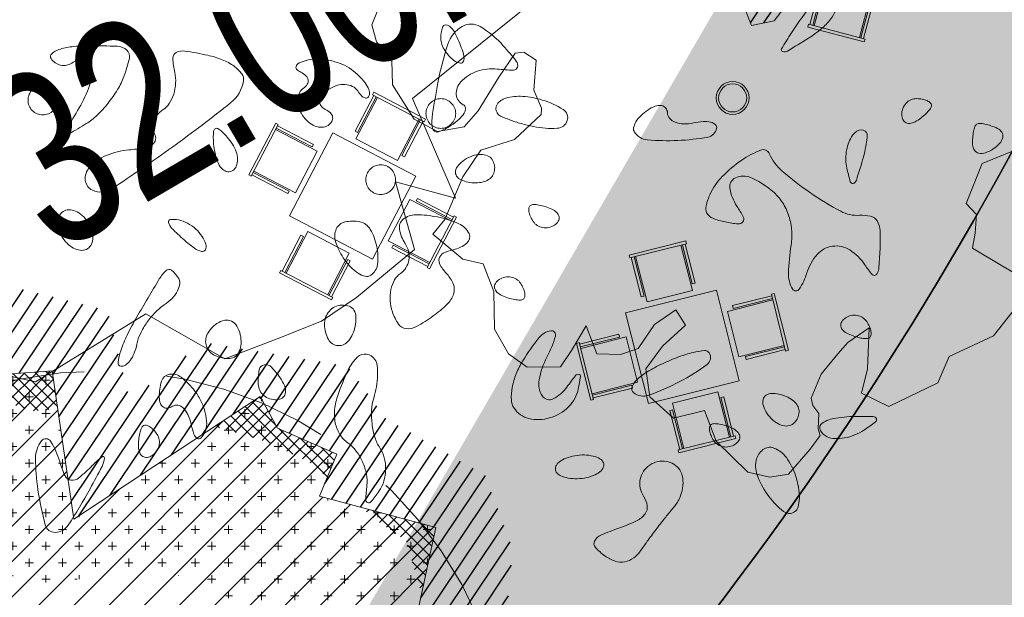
# Model space of a CAD drawing. Header units: millimetres. Extents: x -1402 to -179, y -280 to 6164.
# Tile 105 of 212: x -755 to -746, y 2757 to 2762. Entities that reach past the tile are written whole.
import ezdxf

# ---------------------------------------------------------------- set-up
doc = ezdxf.new("R2010")
doc.units = ezdxf.units.MM
doc.linetypes.add('AJN-Projection', pattern=[0.375, 0.25, -0.125])
doc.layers.get('0').update_dxf_attribs({"linetype": 'CONTINUOUS'})
for name, color, linetype in [('AJN-2-SBT-V', 51, 'CONTINUOUS'), ('AJN-6-VGT-OMBRE', 251, 'CONTINUOUS'), ('AJN-6-VGT-OMBRE-G', 251, 'CONTINUOUS')]:
    doc.layers.add(name, color=color, linetype=linetype)
for name, color, linetype, lineweight, true_color in [('AJN-6-Etang', 7, 'CONTINUOUS', 15, 0x46a499), ('AJN-6-PAY-TRONC', 7, 'CONTINUOUS', 9, 0x1d3a2b), ('AJN-6-VGT- GRAND ARBRE', 7, 'CONTINUOUS', 9, 0x23583a), ('AJN-6-VGT-ARBRE 2', 7, 'CONTINUOUS', 9, 0x25601a), ('AJN-6-VGT-ARBRE 5', 7, 'CONTINUOUS', 9, 0x677f2e), ('AJN-6-VGT-Bouleau', 7, 'CONTINUOUS', 9, 0x2a6a10), ('AJN-6-VGT-MOTIF EXIST', 7, 'CONTINUOUS', 9, 0x23583a)]:
    doc.layers.add(name, color=color, linetype=linetype, lineweight=lineweight, true_color=true_color)
for name, color, linetype, lineweight in [('AJN-6-VGT arbuste bas', 7, 'CONTINUOUS', 15), ('AJN-7-500-A', 10, 'CONTINUOUS', 18), ('AJN-8-252-H', 252, 'CONTINUOUS', 20)]:
    doc.layers.add(name, color=color, linetype=linetype, lineweight=lineweight)
doc.styles.get("Standard").update_dxf_attribs({"font": 'rs.shx', "bigfont": 'hztxt.shx'})
pattern_1 = [(45, (-4601.89262, 23.74093), (-0.0883883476, 0.0883883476), []), (135, (-4601.89262, 23.74093), (-0.0883883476, -0.0883883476), [])]

# ---------------------------------------------------------------- blocks, each defined once
blk = doc.blocks.new('table ext 1')
at = {"lineweight": 0, "ltscale": 0.1}
for p, q in [((-6648.4403, -1492.0456), (-6648.4403, -1492.0706)), ((-6648.4403, -1492.0706), (-6648.4403, -1492.0456)), ((-6648.4403, -1492.0456), (-6647.9403, -1492.0456)), ((-6647.9403, -1492.0706), (-6648.4403, -1492.0706)), ((-6648.4278, -1492.0706), (-6648.4278, -1492.4161)), ((-6648.4028, -1492.4161), (-6648.4028, -1492.0706)), ((-6648.3903, -1492.0706), (-6648.3903, -1492.4706)), ((-6647.9903, -1492.4706), (-6647.9903, -1492.0706)), ((-6647.9778, -1492.4161), (-6647.9778, -1492.0706)), ((-6647.9528, -1492.0706), (-6647.9528, -1492.4161)), ((-6647.9403, -1492.0456), (-6647.9403, -1492.0706)), ((-6647.9403, -1492.0706), (-6647.9403, -1492.0456)), ((-6648.4278, -1492.4161), (-6648.4028, -1492.4161)), ((-6647.9528, -1492.4161), (-6647.9778, -1492.4161)), ((-6648.3903, -1492.4706), (-6647.9903, -1492.4706)), ((-6647.7903, -1492.5168), (-6648.5903, -1492.5168)), ((-6648.5903, -1492.5168), (-6648.5903, -1493.3168)), ((-6647.7903, -1493.3168), (-6647.7903, -1492.5168)), ((-6649.0615, -1492.6668), (-6649.0365, -1492.6668)), ((-6649.0365, -1492.6668), (-6649.0615, -1492.6668)), ((-6649.0615, -1492.6668), (-6649.0615, -1493.1668)), ((-6649.0365, -1493.1668), (-6649.0365, -1492.6668)), ((-6647.344, -1493.1668), (-6647.344, -1492.6668)), ((-6647.319, -1492.6668), (-6647.344, -1492.6668)), ((-6647.344, -1492.6668), (-6647.319, -1492.6668)), ((-6647.319, -1492.6668), (-6647.319, -1493.1668)), ((-6649.0365, -1492.6793), (-6648.691, -1492.6793)), ((-6648.691, -1492.7043), (-6649.0365, -1492.7043)), ((-6649.0365, -1492.7168), (-6648.6365, -1492.7168)), ((-6648.691, -1492.6793), (-6648.691, -1492.7043)), ((-6648.6365, -1492.7168), (-6648.6365, -1493.1168)), ((-6647.344, -1492.7168), (-6647.744, -1492.7168)), ((-6647.744, -1492.7168), (-6647.744, -1493.1168)), ((-6647.344, -1492.6793), (-6647.6895, -1492.6793)), ((-6647.6895, -1492.6793), (-6647.6895, -1492.7043)), ((-6647.6895, -1492.7043), (-6647.344, -1492.7043)), ((-6649.0615, -1493.1668), (-6649.0365, -1493.1668)), ((-6649.0365, -1493.1668), (-6649.0615, -1493.1668)), ((-6648.6365, -1493.1168), (-6649.0365, -1493.1168)), ((-6648.691, -1493.1293), (-6649.0365, -1493.1293)), ((-6649.0365, -1493.1543), (-6648.691, -1493.1543)), ((-6648.691, -1493.1543), (-6648.691, -1493.1293)), ((-6647.744, -1493.1168), (-6647.344, -1493.1168)), ((-6647.6895, -1493.1543), (-6647.6895, -1493.1293)), ((-6647.6895, -1493.1293), (-6647.344, -1493.1293)), ((-6647.344, -1493.1543), (-6647.6895, -1493.1543)), ((-6647.319, -1493.1668), (-6647.344, -1493.1668)), ((-6647.344, -1493.1668), (-6647.319, -1493.1668)), ((-6648.5903, -1493.3168), (-6647.7903, -1493.3168)), ((-6648.4278, -1493.763), (-6648.4278, -1493.4175)), ((-6648.4278, -1493.4175), (-6648.4028, -1493.4175)), ((-6648.4028, -1493.4175), (-6648.4028, -1493.763)), ((-6648.3903, -1493.763), (-6648.3903, -1493.363)), ((-6648.3903, -1493.363), (-6647.9903, -1493.363)), ((-6647.9903, -1493.363), (-6647.9903, -1493.763)), ((-6647.9528, -1493.4175), (-6647.9778, -1493.4175)), ((-6647.9778, -1493.4175), (-6647.9778, -1493.763)), ((-6647.9528, -1493.763), (-6647.9528, -1493.4175)), ((-6647.9403, -1493.763), (-6648.4403, -1493.763)), ((-6648.4403, -1493.788), (-6648.4403, -1493.763)), ((-6648.4403, -1493.763), (-6648.4403, -1493.788)), ((-6647.9403, -1493.788), (-6647.9403, -1493.763)), ((-6647.9403, -1493.763), (-6647.9403, -1493.788)), ((-6648.4403, -1493.788), (-6647.9403, -1493.788))]:
    blk.add_line(p, q, dxfattribs=at)
blk = doc.blocks.new('ARBRE 2')
at = {"layer": 'AJN-6-VGT-ARBRE 2'}
blk.add_lwpolyline([(-3.753, 4.349), (-2.353, 2.796), (-1.145, 5.669), (-0.7, 5.436), (0.191, 5.592), (0.318, 4.971), (1.909, 5.515), (2.863, 3.107), (5.343, 2.563), (4.644, 0.311), (5.725, -0.389), (5.025, -0.621), (5.661, -1.165), (5.407, -2.02), (5.216, -2.485), (4.898, -2.952), (4.516, -3.496), (3.435, -3.573), (2.799, -4.971), (1.018, -5.671)], dxfattribs=at)
blk = doc.blocks.new('bouleau')
at = {"layer": 'AJN-6-VGT-OMBRE'}
h = blk.add_hatch(dxfattribs=at)
h.set_pattern_fill('ANSI31', color=256, scale=0.426663, angle=81.7932)
h.set_pattern_definition([(126.793209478, (105354.74882, -968720.662746), (-0.0427090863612, -0.0319425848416), [])])
h.paths.add_polyline_path([(-0.4161, 1.8932), (-0.4478, 1.8035), (-0.6148, 1.6771), (-0.8458, 1.686), (-0.8946, 1.695), (-1.0119, 1.6391), (-1.0993, 1.5144), (-1.1863, 1.3041), (-1.1538, 1.1749), (-1.1601, 1.1143), (-1.3247, 1.0799), (-1.3656, 1.0925), (-1.4184, 1.0454), (-1.7258, 0.9252), (-1.6997, 0.8528), (-1.6654, 0.6882), (-1.6763, 0.4829), (-1.7491, 0.4069), (-1.8239, 0.3368), (-1.8971, 0.2931), (-1.9236, 0.2023), (-1.8531, -0.147), (-1.6547, -0.4223), (-1.2123, -0.8782), (-1.2884, -0.7934), (-1.3373, -0.7111), (-1.3073, -0.6431), (-1.1878, -0.5765), (-1.1424, -0.5324), (-1.2132, -0.4816), (-1.3431, -0.4296), (-1.4608, -0.3424), (-1.6068, -0.1527), (-1.5963, 0.0167), (-1.5005, 0.1045), (-1.3865, 0.3029), (-1.3486, 0.5801), (-1.3501, 0.6606), (-1.2807, 0.7201), (-1.2, 0.7476), (-1.1364, 0.6659), (-1.0805, 0.5506), (-0.9775, 0.5212), (-0.8988, 0.5446), (-0.7475, 0.5184), (-0.5213, 0.234), (-0.5265, 0.2985), (-0.4416, 0.405), (-0.401, 0.405), (-0.3004, 0.4093), (-0.2861, 0.5188), (-0.3335, 0.5923), (-0.4151, 0.5794), (-0.5441, 0.5691), (-0.6382, 0.5697), (-0.7204, 0.683), (-0.7449, 0.8648), (-0.7558, 0.9606), (-0.8928, 1.0354), (-0.9435, 1.066), (-0.9016, 1.1961), (-0.9007, 1.2829), (-0.8386, 1.3421), (-0.7395, 1.3627), (-0.6798, 1.4149), (-0.5991, 1.4119), (-0.5362, 1.4058), (-0.5136, 1.3112), (-0.5749, 1.2172), (-0.5661, 1.1174), (-0.5373, 1.1262), (-0.4861, 1.1797), (-0.407, 1.2059), (-0.3267, 1.2508), (-0.3316, 1.3027), (-0.2415, 1.3447), (-0.1081, 1.3457), (-0.2256, 1.4656), (-0.2848, 1.4872), (-0.346, 1.5352), (-0.3004, 1.6401), (-0.1909, 1.6765), (-0.0799, 1.7693), (0.1237, 1.7949), (0.2876, 1.8262), (0.5057, 1.7208), (0.1288, 1.9493), (-0.0659, 2.0176)])
at = {"layer": 'AJN-6-VGT-Bouleau'}
blk.add_lwpolyline([(-1.3486, 0.5801), (-1.3865, 0.3029), (-1.5005, 0.1045), (-1.5963, 0.0167), (-1.6068, -0.1527), (-1.4608, -0.3424), (-1.3431, -0.4296), (-1.2132, -0.4816), (-1.1424, -0.5324), (-1.1878, -0.5765), (-1.3073, -0.6431), (-1.3373, -0.7111), (-1.2884, -0.7934), (-1.2123, -0.8782), (-1.0962, -0.9558), (-0.9812, -0.9608), (-0.9261, -0.9804), (-0.9108, -1.0448), (-0.9372, -1.1278), (-0.9668, -1.1524), (-0.9726, -1.263), (-0.9111, -1.3182), (-0.8264, -1.3232), (-0.7166, -1.2841), (-0.6045, -1.3191), (-0.4135, -1.2752), (-0.3202, -1.1893), (-0.2993, -1.0604), (-0.3491, -0.9723), (-0.4688, -0.8231), (-0.5522, -0.7116), (-0.5437, -0.6688), (-0.4867, -0.6262), (-0.354, -0.6847), (-0.2608, -0.6797), (-0.2323, -0.6907), (-0.1606, -0.8515), (-0.1666, -1.0218), (-0.0734, -1.1463), (0.0922, -1.2975), (0.1395, -1.3757), (0.3015, -1.2788), (0.3553, -1.1941), (0.4975, -1.1891), (0.6697, -1.2464), (0.8051, -1.222), (0.8951, -1.1587), (0.9471, -1.0066), (0.8908, -0.9314), (0.8022, -0.8237), (0.9467, -0.821), (0.9876, -0.7135), (0.9889, -0.6235), (0.9055, -0.512), (0.872, -0.3915), (0.9581, -0.3715), (1.0169, -0.5096), (1.0932, -0.6224), (1.2266, -0.6481), (1.362, -0.5752), (1.377, -0.4223), (1.535, -0.4174), (1.7267, -0.3225), (1.7838, -0.2313), (1.8014, -0.1413), (1.7219, -0.0026), (1.676, 0.0642), (1.6417, 0.0668), (1.5737, 0.0928), (1.5277, 0.0787), (1.4915, 0.0839), (1.397, 0.167), (1.3317, 0.2759), (1.2968, 0.3388), (1.2632, 0.4593), (1.4471, 0.3864), (1.5487, 0.3209), (1.6537, 0.4237), (1.6241, 0.6847), (1.5219, 0.7781), (1.5001, 1.0126), (1.3999, 1.1682), (1.3112, 1.1949), (1.2433, 1.2048), (1.1985, 1.1673), (1.067, 1.0568), (1.0029, 1.0938), (0.9201, 1.1289), (0.8534, 1.0992), (0.6974, 1.2374), (0.6852, 1.4674), (0.5057, 1.7208), (0.2876, 1.8262), (0.1237, 1.7949), (-0.0799, 1.7693), (-0.1909, 1.6765), (-0.3004, 1.6401), (-0.346, 1.5352), (-0.2848, 1.4872), (-0.2256, 1.4656), (-0.1081, 1.3457), (-0.2415, 1.3447), (-0.3316, 1.3027), (-0.3267, 1.2508), (-0.407, 1.2059), (-0.4861, 1.1797), (-0.5373, 1.1262), (-0.5661, 1.1174), (-0.5749, 1.2172), (-0.5136, 1.3112), (-0.5362, 1.4058), (-0.5991, 1.4119), (-0.6798, 1.4149), (-0.7395, 1.3627), (-0.8386, 1.3421), (-0.9007, 1.2829), (-0.9016, 1.1961), (-0.9435, 1.066), (-0.8928, 1.0354), (-0.7558, 0.9606), (-0.7449, 0.8648), (-0.7204, 0.683), (-0.6382, 0.5697), (-0.5441, 0.5691), (-0.4151, 0.5794), (-0.3335, 0.5923), (-0.2861, 0.5188), (-0.3004, 0.4093), (-0.401, 0.405), (-0.4416, 0.405), (-0.5265, 0.2985), (-0.5213, 0.234), (-0.7475, 0.5184), (-0.8988, 0.5446), (-0.9775, 0.5212), (-1.0805, 0.5506), (-1.1364, 0.6659), (-1.2, 0.7476), (-1.2807, 0.7201), (-1.3501, 0.6606)], close=True, dxfattribs=at)
for radius in [0.0794, 0.0678]:
    blk.add_circle((-0.0009, 0.2069), radius, dxfattribs=at)
blk = doc.blocks.new('Arbre 5')
at = {"layer": 'AJN-6-PAY-TRONC', "linetype": 'Continuous'}
h = blk.add_hatch(color=256, dxfattribs=at)
edge = h.paths.add_edge_path()
edge.add_arc((0, 0), 0.538, 0, 360)
at = {"layer": 'AJN-6-VGT-ARBRE 5'}
h = blk.add_hatch(dxfattribs=at)
h.set_pattern_fill('ANSI31', color=256, scale=3)
h.set_pattern_definition([(45, (-4601.89262, 23.74093), (-0.265165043, 0.265165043), [])])
h.paths.add_polyline_path([(-2.23, 5.901), (-1.496, 6.106), (-0.753, 6.158), (-0.43, 3.923), (2.381, 5.775), (2.641, 5.298), (3.533, 4.902), (3.274, 4.269), (5.028, 3.8), (4.436, 1.066), (6.335, -0.913), (4.353, -2.513), (4.903, -3.791), (4.135, -3.578), (4.379, -4.448), (3.636, -5.063), (3.185, -5.366), (2.62, -5.593), (1.95, -5.851), (0.933, -5.271), (-0.477, -6.143), (-2.496, -5.7), (-1.614, -3.766), (-2.916, -5.215), (-2.729, -4.937), (-2.771, -4.505), (-3.399, -5.195), (-4.446, -4.291), (-4.752, -3.884), (-5.126, -3.331), (-5.567, -2.632), (-2.003, -1.385), (-5.271, -1.82), (-3.461, -0.105), (-6.075, 0.436), (-4.701, 1.13), (-5.956, 1.971), (-5.593, 2.637), (-5.229, 3.302), (-4.762, 3.999), (-3.808, 4.066), (-3.72, 4.815), (-3.046, 4.463), (-2.526, 4.621), (-1.733, 3.584), (-2.584, 5.69)])
h = blk.add_hatch(dxfattribs=at)
h.set_pattern_fill('CROSS', color=256)
h.set_pattern_definition([(0, (-4601.89262, 23.74093), (0.25, 0.25), [0.125, -0.375]), (90, (-4601.83012, 23.67843), (-0.25, 0.25), [0.125, -0.375])])
h.paths.add_polyline_path([(5.028, 3.8), (3.274, 4.269), (3.533, 4.902), (2.641, 5.298), (2.381, 5.775), (-0.43, 3.923), (-0.753, 6.158), (-1.496, 6.106), (-2.23, 5.901), (-2.584, 5.69), (-1.733, 3.584), (-2.526, 4.621), (-3.046, 4.463), (-3.72, 4.815), (-3.808, 4.066), (-4.762, 3.999), (-5.229, 3.302), (-5.593, 2.637), (-5.956, 1.971), (-5.727, 1.818), (-4.803, 2.037), (-4.302, 2.481), (-3.558, 2.61), (-3.243, 2.638), (-3, 2.824), (-2.599, 3.039), (-2.07, 3.21), (-1.483, 3.11), (-1.039, 2.953), (-0.667, 2.981), (-0.324, 3.024), (0.235, 3.21), (1.208, 3.067), (1.608, 2.996), (2.195, 2.467), (2.281, 2.138), (2.911, 1.637), (3.24, 1.594), (3.626, 1.165), (3.998, 0.464), (3.998, 0.207), (3.998, -0.237), (4.857, -0.852), (5.113, -1.419), (5.18, -1.846), (6.335, -0.913), (4.436, 1.066)])
at = {"layer": 'AJN-6-VGT-ARBRE 5', "linetype": 'Continuous'}
h = blk.add_hatch(dxfattribs=at)
h.set_pattern_fill('ANSI37', color=256)
h.set_pattern_definition(pattern_1)
h.paths.add_polyline_path([(-0.753, 6.158), (-1.496, 6.106), (-2.23, 5.901), (-2.584, 5.69), (-2.198, 4.734), (-1.992, 5.311), (-1.495, 5.712), (-1.076, 5.551), (-0.671, 5.59)])
h = blk.add_hatch(dxfattribs=at)
h.set_pattern_fill('ANSI37', color=256)
h.set_pattern_definition(pattern_1)
h.paths.add_polyline_path([(2.641, 5.298), (2.381, 5.775), (1.695, 5.323), (2.492, 5.088), (3.122, 4.784), (3.389, 4.55), (3.533, 4.902)])
h = blk.add_hatch(dxfattribs=at)
h.set_pattern_fill('ANSI37', color=256)
h.set_pattern_definition(pattern_1)
h.paths.add_polyline_path([(-2.414, 4.473), (-2.526, 4.621), (-3.046, 4.463), (-3.72, 4.815), (-3.8, 4.135), (-3.133, 4.235), (-2.804, 4.196)])
h = blk.add_hatch(dxfattribs=at)
h.set_pattern_fill('ANSI37', color=256)
h.set_pattern_definition(pattern_1)
h.paths.add_polyline_path([(-3.956, 4.055), (-4.762, 3.999), (-5.229, 3.302), (-5.236, 3.29), (-4.505, 3.623)])
h = blk.add_hatch(dxfattribs=at)
h.set_pattern_fill('ANSI37', color=256)
h.set_pattern_definition(pattern_1)
h.paths.add_polyline_path([(5.028, 3.8), (3.904, 4.101), (4.1, 3.929), (4.58, 3.598), (4.81, 2.796)])
h = blk.add_hatch(dxfattribs=at)
h.set_pattern_fill('ANSI37', color=256)
h.set_pattern_definition(pattern_1)
h.paths.add_polyline_path([(5.77, -0.324), (5.974, -1.205), (6.335, -0.913)])
at = {"layer": 'AJN-6-VGT-OMBRE-G'}
h = blk.add_hatch(dxfattribs=at)
h.set_pattern_fill('ANSI31', color=256, scale=1.728, angle=11.1742)
h.set_pattern_definition([(56.174208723, (-3559528.00428, -1704447.6919), (-0.1794385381, 0.120240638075), [])])
h.paths.add_polyline_path([(6.03, 1.938), (6.192, 3.453), (5.773, 4.586), (4.276, 5.442), (3.702, 6.23), (1.519, 6.591), (0.416, 5.712), (0.082, 7.072), (-1.671, 7.504), (-3.413, 6.49), (-4.762, 3.999), (-3.808, 4.066), (-3.72, 4.815), (-3.046, 4.463), (-2.526, 4.621), (-1.733, 3.584), (-2.584, 5.69), (-2.23, 5.901), (-1.496, 6.106), (-0.753, 6.158), (-0.43, 3.923), (2.381, 5.775), (2.641, 5.298), (3.533, 4.902), (3.274, 4.269), (5.028, 3.8), (4.436, 1.066), (6.335, -0.913), (6.239, 0.319)])
at = {"layer": 'AJN-6-PAY-TRONC', "linetype": 'AJN-Projection', "ltscale": 10}
blk.add_circle((0, 0), 6.161, dxfattribs=at)
at = {"layer": 'AJN-6-PAY-TRONC', "linetype": 'Continuous'}
blk.add_circle((0, 0), 0.538, dxfattribs=at)
at = {"layer": 'AJN-6-VGT-ARBRE 2', "const_width": 0.309}
blk.add_lwpolyline([(-0.128, 0.086, 1), (0.128, -0.086, 1)], format="xyb", close=True, dxfattribs=at)
at = {"layer": 'AJN-6-VGT-ARBRE 5'}
blk.add_lwpolyline([(-2.23, 5.901), (-1.496, 6.106), (-0.753, 6.158), (-0.43, 3.923), (2.381, 5.775), (2.641, 5.298), (3.533, 4.902), (3.274, 4.269), (5.028, 3.8), (4.436, 1.066), (6.335, -0.913), (4.353, -2.513), (4.903, -3.791), (4.135, -3.578), (4.379, -4.448), (3.636, -5.063), (3.185, -5.366), (2.62, -5.593), (1.95, -5.851), (0.933, -5.271), (-0.477, -6.143), (-2.496, -5.7), (-1.614, -3.766), (-2.916, -5.215), (-2.729, -4.937), (-2.771, -4.505), (-3.399, -5.195), (-4.446, -4.291), (-4.752, -3.884), (-5.126, -3.331), (-5.567, -2.632), (-2.003, -1.385), (-5.271, -1.82), (-3.461, -0.105), (-6.075, 0.436), (-4.701, 1.13), (-5.956, 1.971), (-5.593, 2.637), (-5.229, 3.302), (-4.762, 3.999), (-3.808, 4.066), (-3.72, 4.815), (-3.046, 4.463), (-2.526, 4.621), (-1.733, 3.584), (-2.584, 5.69)], close=True, dxfattribs=at)
blk = doc.blocks.new('PAYSAGE 2')
at = {"layer": 'AJN-6-VGT-MOTIF EXIST'}
for points in [[(7.7096, 11.557, -0.24567), (7.7151, 11.503, -0.070412), (7.672, 11.4277, -0.053373), (7.5917, 11.3444, -0.034583), (7.4833, 11.2657, -0.004372), (7.3029, 11.1551, -0.215481), (7.2622, 11.1503, -0.485414), (7.2528, 11.1754, -0.009027), (7.3387, 11.3117, -0.014632), (7.4787, 11.512, -0.087053), (7.571, 11.5994, -0.234317), (7.6435, 11.6084, -0.163981)], [(4.8755, 11.2011, -0.012745), (4.9864, 11.0703, -0.237246), (4.9975, 11.0189, -0.347926), (4.9625, 10.9924, -0.021563), (4.8237, 11.0015, 0.110358), (4.6533, 10.9824, 0.120059), (4.5131, 10.8926, 0.211308), (4.4738, 10.7831, 0.273133), (4.5333, 10.6969, -0.275855), (4.5527, 10.6685, -0.149325), (4.5425, 10.6259, -0.077672), (4.4989, 10.5728, -0.036201), (4.4282, 10.5183, -0.06046), (4.3215, 10.465, -0.422608), (4.2746, 10.4881, -0.116705), (4.2666, 10.5847, -0.007285), (4.3141, 10.8695, -0.035046), (4.4022, 11.2149, -0.181324), (4.5238, 11.3657, -0.276455), (4.6785, 11.3648, -0.074225)], [(4.5172, 11.1867, -0.036408), (4.5395, 11.1131, -0.155351), (4.5356, 11.0679, -0.32948), (4.5102, 11.0527, -0.1144), (4.4673, 11.0672, -0.061454), (4.4193, 11.1057, -0.051183), (4.3786, 11.1571, -0.053277), (4.351, 11.2129, -0.088797), (4.3417, 11.2643, -0.079093), (4.3567, 11.3582, -0.444011), (4.3978, 11.3766, -0.168622), (4.4554, 11.3229, -0.029964)], [(1.6337, 10.9374, -0.04758), (1.5797, 10.8258, -0.032125), (1.4987, 10.7097, -0.032381), (1.4049, 10.6067, -0.054083), (1.3124, 10.535, -0.006007), (1.1671, 10.448, -0.446035), (1.1437, 10.4556, -0.240427), (1.1455, 10.4891, -0.003332), (1.2518, 10.6705, 0.049998), (1.3411, 10.8614, 0.125396), (1.3544, 11.0133, 0.319432), (1.294, 11.0745, 0.191456), (1.1895, 11.0526, -0.101392), (1.1436, 11.0342, -0.098468), (1.0936, 11.035, -0.097373), (1.0473, 11.0549, -0.096734), (1.0119, 11.091, -0.369338), (1.017, 11.1322, -0.103518), (1.0776, 11.168, -0.054709), (1.1892, 11.1927, -0.026113), (1.3361, 11.201, -0.012505), (1.5788, 11.196, -0.171476), (1.6592, 11.1634, -0.274454), (1.6809, 11.0955, -0.03237)], [(2.6558, 10.8982, -0.185219), (2.5484, 10.7152, -0.012147), (2.0512, 10.3374, -0.010419), (1.5323, 9.9788, -0.259802), (1.3652, 9.9662, -0.265351), (1.3043, 10.0517, -0.212141), (1.3402, 10.161, -0.110131), (1.4835, 10.2623, -0.075983), (1.6771, 10.3106, 0.024762), (1.8033, 10.3287, 0.092635), (1.8774, 10.3581, 0.210878), (1.9045, 10.3982, 0.192928), (1.8944, 10.4473, -0.133554), (1.8781, 10.4967, -0.100495), (1.8866, 10.5535, -0.087451), (1.9185, 10.6091, -0.072671), (1.9695, 10.6546, 0.10457), (2.0223, 10.7082, 0.066669), (2.0595, 10.7879, 0.062665), (2.0761, 10.8802, 0.067857), (2.0686, 10.9712, -0.042511), (2.0523, 11.0934, -0.291442), (2.081, 11.1436, -0.161852), (2.1552, 11.1558, -0.013334), (2.3504, 11.1195, -0.043082), (2.475, 11.0814, -0.06109), (2.5764, 11.0253, -0.078498), (2.6408, 10.9611, -0.201291)], [(3.5774, 10.9991, -0.037501), (3.6424, 10.9449, -0.044902), (3.6944, 10.8846, -0.05082), (3.7272, 10.8271, -0.156069), (3.732, 10.7831, -0.167382), (3.7178, 10.759, -0.257891), (3.6948, 10.7543, -0.12791), (3.6642, 10.7734, -0.043621), (3.6315, 10.8146, 0.132648), (3.5876, 10.8533, 0.10055), (3.5252, 10.8698, 0.087759), (3.4538, 10.8614, 0.073205), (3.3845, 10.8289, 0.066118), (3.3312, 10.7825, 0.138808), (3.3077, 10.7334, 0.191142), (3.3169, 10.6897, 0.139169), (3.3549, 10.657, -0.082592), (3.3983, 10.6275, -0.161196), (3.4177, 10.591, -0.182303), (3.4104, 10.5533, -0.108972), (3.3783, 10.5202, -0.140337), (3.3274, 10.5041, -0.099915), (3.2681, 10.5145, -0.085131), (3.2095, 10.5497, -0.06887), (3.1609, 10.6049, -0.06887), (3.1292, 10.6712, -0.085131), (3.1197, 10.739, -0.099915), (3.1334, 10.7975, -0.140337), (3.168, 10.8381, 0.107279), (3.2003, 10.8712, 0.18139), (3.2079, 10.9087, 0.162559), (3.189, 10.9449, 0.083829), (3.1462, 10.9742, -0.108229), (3.1102, 11.0015, -0.319776), (3.1076, 11.0308, -0.166477), (3.14, 11.0585, -0.040444), (3.2081, 11.0795, -0.06603), (3.2958, 11.0871, -0.042178), (3.3974, 11.0738, -0.041822), (3.4967, 11.0433, -0.059682)], [(1.0477, 10.8065, -0.099038), (1.0663, 10.7607, -0.097945), (1.066, 10.7111, -0.097945), (1.0469, 10.6653, -0.099038), (1.0118, 10.6305, -0.099038), (0.966, 10.6118, -0.097945), (0.9164, 10.6121, -0.097945), (0.8706, 10.6313, -0.099038), (0.8358, 10.6664, -0.099038), (0.8171, 10.7122, -0.097945), (0.8174, 10.7618, -0.097945), (0.8366, 10.8076, -0.099038), (0.8716, 10.8424, -0.099038), (0.9174, 10.8611, -0.097945), (0.9671, 10.8608, -0.097945), (1.0128, 10.8416, -0.099038)], [(5.2088, 10.7371, -0.066473), (5.3877, 10.6558, -0.344793), (5.4222, 10.5605, -0.310667), (5.3364, 10.495, -0.062693), (5.1345, 10.5103, -0.01704), (5.0272, 10.536, -0.021615), (4.9303, 10.5674, -0.020276), (4.853, 10.5997, -0.138298), (4.822, 10.6264, -0.305467), (4.8227, 10.6993, -0.174367), (4.8971, 10.7529, -0.087699), (5.0418, 10.7679, -0.055703)], [(4.4688, 10.6216, -0.099038), (4.4591, 10.5732, -0.097945), (4.4315, 10.5319, -0.097945), (4.3902, 10.5043, -0.099038), (4.3417, 10.4946, -0.099038), (4.2933, 10.5043, -0.097945), (4.252, 10.5319, -0.097945), (4.2244, 10.5732, -0.099038), (4.2147, 10.6216, -0.099038), (4.2244, 10.6701, -0.097945), (4.252, 10.7114, -0.097945), (4.2933, 10.739, -0.099038), (4.3417, 10.7487, -0.099038), (4.3902, 10.739, -0.097945), (4.4315, 10.7114, -0.097945), (4.4591, 10.6701, -0.099038)], [(6.2786, 10.6266, 0.176398), (6.2974, 10.5796, 0.118962), (6.3454, 10.5464, 0.088757), (6.4167, 10.5326, 0.058024), (6.5003, 10.5411, -0.038878), (6.5823, 10.5527, -0.075123), (6.6481, 10.5469, -0.127952), (6.6878, 10.5257, -0.262114), (6.6982, 10.4932, -0.307425), (6.6229, 10.4197, -0.032787), (6.3668, 10.3911, -0.033695), (6.1054, 10.3968, -0.228177), (5.9974, 10.4613, -0.195179), (5.9895, 10.5003, -0.086835), (6.0083, 10.5502, -0.066713), (6.05, 10.6032, -0.046746), (6.1093, 10.651, -0.057951), (6.1729, 10.6832, -0.124582), (6.2272, 10.6889, -0.190884), (6.2634, 10.6682, -0.162044)], [(8.5339, 10.6927, -0.151918), (8.5256, 10.6659, -0.038439), (8.4966, 10.63, -0.035638), (8.4555, 10.5923, -0.029505), (8.4069, 10.5581, -0.082592), (8.3583, 10.5382, -0.161196), (8.3171, 10.5422, -0.182303), (8.2898, 10.5691, -0.108972), (8.2798, 10.6141, -0.093332), (8.2895, 10.6655, -0.09642), (8.3171, 10.7092, -0.099167), (8.3584, 10.7384, -0.105053), (8.4069, 10.7487, -0.042167), (8.4555, 10.7446, -0.061769), (8.4966, 10.7322, -0.081139), (8.5244, 10.7141, -0.210953)], [(9.0974, 10.4948, -0.146489), (9.1348, 10.4618, -0.191582), (9.1427, 10.4173, -0.134005), (9.1173, 10.3668, -0.063222), (9.0615, 10.3188, -0.063222), (8.9955, 10.2862, -0.134005), (8.939, 10.2826, -0.191582), (8.9012, 10.3073, -0.146489), (8.8854, 10.3547, -0.025622), (8.8867, 10.4138, -0.032351), (8.8941, 10.468, -0.033983), (8.906, 10.511, -0.163822), (8.9213, 10.5307, -0.163822), (8.9455, 10.5371, -0.033983), (8.9897, 10.5312, -0.032351), (9.0425, 10.5168, -0.025622)], [(2.5611, 10.3605, -0.062722), (2.5936, 10.2947, -0.08088), (2.6051, 10.2283, -0.098158), (2.5946, 10.1718, -0.152681), (2.5635, 10.1337, -0.184534), (2.521, 10.1242, -0.147206), (2.4781, 10.1443, -0.100118), (2.4412, 10.1937, -0.055937), (2.4168, 10.2651, -0.02136), (2.4029, 10.3434, -0.030395), (2.3979, 10.4139, -0.030693), (2.4007, 10.4696, -0.222225), (2.4143, 10.4919, -0.289661), (2.4371, 10.4924, -0.046727), (2.4746, 10.4647, -0.039339), (2.5178, 10.4194, -0.024748)], [(7.9787, 10.4591, -0.172995), (7.9855, 10.4315, -0.015689), (7.976, 10.3601, -0.018888), (7.9584, 10.2735, -0.013646), (7.9324, 10.1784, -0.008807), (7.8895, 10.0452, -0.27071), (7.8642, 10.0233, -0.389672), (7.8406, 10.0381, -0.012731), (7.8113, 10.1558, -0.091143), (7.8064, 10.2921, -0.089947), (7.8501, 10.4218, -0.178047), (7.9164, 10.4792, -0.350363)], [(4.7803, 10.229, -0.092995), (4.7994, 10.1835, -0.096318), (4.8005, 10.1347, -0.099231), (4.7833, 10.0903, -0.105429), (4.7506, 10.0571, -0.089642), (4.7025, 10.0364, -0.053229), (4.6404, 10.0289, -0.051032), (4.5746, 10.0347, -0.06081), (4.5154, 10.0538, -0.139169), (4.4773, 10.0864, -0.191142), (4.4682, 10.1301, -0.138808), (4.4917, 10.1792, -0.066118), (4.545, 10.2257, -0.062283), (4.6134, 10.2595, -0.080552), (4.6823, 10.2717, -0.097988), (4.7408, 10.261, -0.153634)], [(7.1487, 10.2787, 0.112467), (7.2585, 10.1297, 0.027826), (7.5007, 9.9433, 0.026498), (7.7593, 9.7857, 0.1425), (7.9187, 9.7515, -0.077606), (8.0145, 9.7435, -0.20015), (8.0694, 9.7032, -0.124645), (8.0947, 9.6199, -0.023645), (8.0946, 9.4599, -0.009486), (8.0833, 9.2917, -0.173364), (8.0614, 9.2437, -0.440335), (8.0281, 9.2448, -0.03142), (7.9656, 9.3275, 0.104938), (7.836, 9.455, 0.177358), (7.689, 9.4874, 0.179956), (7.5574, 9.4172, 0.10816), (7.47, 9.2607, -0.072646), (7.4044, 9.121, -0.55807), (7.3459, 9.1229, -0.139236), (7.3125, 9.2564, -0.029898), (7.3345, 9.4965, 0.060062), (7.3387, 9.6317, 0.064257), (7.3103, 9.7609, 0.066174), (7.251, 9.8753, 0.070604), (7.165, 9.9675, 0.066651), (6.9908, 10.0734, 0.216014), (6.8587, 10.0717, 0.337467), (6.8117, 9.9817, 0.104175), (6.8717, 9.8301, -0.027072), (6.9261, 9.7372, -0.284551), (6.9228, 9.6952, -0.266247), (6.883, 9.6776, -0.024554), (6.7722, 9.6945, -0.041533), (6.6649, 9.7259, -0.178517), (6.6157, 9.7691, -0.187941), (6.6077, 9.8324, -0.046749), (6.6431, 9.9326, -0.085275), (6.7461, 10.0822, -0.049377), (6.9138, 10.2231, -0.055571), (7.0751, 10.309, -0.404578)], [(3.9343, 10.1264, -0.099038), (3.953, 10.0806, -0.097945), (3.9527, 10.031, -0.097945), (3.9335, 9.9852, -0.099038), (3.8984, 9.9504, -0.099038), (3.8526, 9.9317, -0.097945), (3.803, 9.932, -0.097945), (3.7572, 9.9511, -0.099038), (3.7224, 9.9862, -0.099038), (3.7037, 10.032, -0.097945), (3.704, 10.0817, -0.097945), (3.7232, 10.1274, -0.099038), (3.7583, 10.1623, -0.099038), (3.8041, 10.1809, -0.097945), (3.8537, 10.1806, -0.097945), (3.8995, 10.1615, -0.099038)], [(5.2896, 9.8043, -0.082592), (5.333, 9.7747, -0.161196), (5.3524, 9.7382, -0.182303), (5.3451, 9.7006, -0.108972), (5.3129, 9.6674, -0.093332), (5.2648, 9.6471, -0.09642), (5.2131, 9.6461, -0.099167), (5.166, 9.6644, -0.105053), (5.1307, 9.6992, -0.042167), (5.1073, 9.742, -0.061769), (5.0949, 9.7831, -0.081139), (5.0947, 9.8163, -0.210953), (5.1073, 9.836, -0.151918), (5.1342, 9.8438, -0.038439), (5.1801, 9.8394, -0.035638), (5.2343, 9.826, -0.029505)], [(1.3254, 9.6956, -0.064853), (1.3577, 9.6296, -0.082425), (1.3685, 9.5628, -0.098894), (1.3569, 9.5056, -0.148195), (1.3246, 9.4666, -0.148195), (1.2761, 9.4521, -0.098894), (1.2189, 9.4638, -0.082425), (1.1616, 9.5, -0.064853), (1.1135, 9.5555, -0.064853), (1.0812, 9.6215, -0.082425), (1.0704, 9.6883, -0.098894), (1.082, 9.7455, -0.148195), (1.1144, 9.7845, -0.148195), (1.1629, 9.799, -0.098894), (1.2201, 9.7873, -0.082425), (1.2773, 9.7512, -0.064853)], [(2.3337, 9.5039, -0.170804), (2.3302, 9.4578, -0.353106), (2.3, 9.4421, -0.106885), (2.2369, 9.4699, -0.02593), (2.1477, 9.5419, -0.013933), (2.045, 9.6392, -0.131195), (2.0149, 9.6913, -0.470166), (2.0323, 9.7159, -0.069225), (2.1021, 9.7115, -0.0741), (2.1766, 9.6844, -0.058506), (2.2469, 9.6349, -0.059552), (2.3024, 9.5716, -0.085105)], [(3.6504, 9.6953, -0.214275), (3.7391, 9.6316, -0.081237), (3.7945, 9.4858, -0.081579), (3.8005, 9.3305, -0.218907), (3.7435, 9.2387, -0.208972), (3.6969, 9.2306, -0.081888), (3.6355, 9.2568, -0.06238), (3.5694, 9.3115, -0.042713), (3.5088, 9.3881, -0.069473), (3.4422, 9.5275, -0.186855), (3.4489, 9.6353, -0.235241), (3.5225, 9.6945, -0.104297)], [(4.3134, 9.7374, -0.053041), (4.4953, 9.6797, -0.18014), (4.5832, 9.5946, -0.347399), (4.5647, 9.5134, -0.115585), (4.4471, 9.4568, 0.061826), (4.3629, 9.4269, 0.218411), (4.3279, 9.3833, 0.19975), (4.3366, 9.3252, 0.051861), (4.3948, 9.2481, -0.096899), (4.4489, 9.1611, -0.17241), (4.4508, 9.0778, -0.120852), (4.3963, 8.9909, -0.037108), (4.2767, 8.8909, -0.029216), (4.1347, 8.8011, -0.153184), (4.0452, 8.7828, -0.221513), (3.9804, 8.8216, -0.067001), (3.928, 8.9268, -0.065816), (3.909, 9.0219, -0.067988), (3.9157, 9.1176, -0.075059), (3.9461, 9.1993, -0.120814), (3.9962, 9.2535, 0.10762), (4.0441, 9.3027, 0.099577), (4.0689, 9.3687, 0.095711), (4.0667, 9.4414, 0.091072), (4.0377, 9.5094, -0.102562), (3.9888, 9.6318, -0.270106), (4.0202, 9.7172, -0.175672), (4.1297, 9.7564, -0.049176)], [(2.0988, 9.2171, -0.17482), (2.1109, 9.167, -0.093122), (2.0923, 9.1052, -0.073362), (2.0459, 9.0411, -0.053595), (1.9781, 8.985, 0.055717), (1.902, 8.9215, 0.038763), (1.831, 8.8348, 0.039126), (1.7751, 8.7396, 0.062923), (1.7449, 8.6506, -0.044089), (1.7216, 8.5723, -0.063893), (1.6868, 8.5092, -0.083688), (1.6464, 8.47, -0.204104), (1.6066, 8.4618, -0.399696), (1.5839, 8.4943, -0.041606), (1.6076, 8.5934, -0.033896), (1.6619, 8.7271, -0.018856), (1.7448, 8.8823, -0.002169), (1.9365, 9.2073, -0.069107), (1.9941, 9.2793, -0.373381), (2.04, 9.2813, -0.078831)], [(5.023, 9.171, -0.042167), (5.0464, 9.1282, -0.061769), (5.0588, 9.0871, -0.081139), (5.059, 9.0539, -0.210953), (5.0463, 9.0342, -0.151918), (5.0194, 9.0264, -0.038439), (4.9735, 9.0308, -0.035638), (4.9194, 9.0442, -0.029505), (4.8641, 9.0659, -0.082592), (4.8207, 9.0955, -0.161196), (4.8013, 9.132, -0.182303), (4.8086, 9.1696, -0.108972), (4.8407, 9.2028, -0.093332), (4.8889, 9.2231, -0.09642), (4.9405, 9.2241, -0.099167), (4.9877, 9.2058, -0.105053)], [(3.6089, 8.8, -0.113251), (3.5537, 8.6786, -0.251496), (3.464, 8.6379, -0.258096), (3.3824, 8.6904, -0.116221), (3.3484, 8.8174, -0.09291), (3.358, 8.8795, -0.096292), (3.3895, 8.933, -0.099247), (3.4377, 8.9696, -0.105525), (3.4953, 8.9837, -0.094625), (3.5592, 8.9736, -0.169261), (3.6, 8.9404, -0.136091), (3.6167, 8.8829, -0.053431)], [(2.6283, 8.7305, -0.064087), (2.6352, 8.6543, -0.094924), (2.6201, 8.5891, -0.122111), (2.586, 8.5452, -0.160704), (2.5386, 8.5279, -0.117169), (2.4124, 8.5538, -0.198008), (2.3404, 8.6321, -0.21), (2.3466, 8.7345, -0.128597), (2.4287, 8.8261, -0.094172), (2.4953, 8.854, -0.165347), (2.554, 8.847, -0.151817), (2.5996, 8.8046, -0.076022)], [(7.9814, 8.843, -0.042167), (8.0048, 8.8001, -0.061769), (8.0172, 8.7591, -0.081139), (8.0174, 8.7258, -0.210953), (8.0047, 8.7061, -0.151918), (7.9778, 8.6983, -0.038439), (7.9319, 8.7027, -0.035638), (7.8778, 8.7162, -0.029505), (7.8224, 8.7379, -0.082592), (7.7791, 8.7674, -0.161196), (7.7597, 8.8039, -0.182303), (7.767, 8.8416, -0.108972), (7.7991, 8.8747, -0.093332), (7.8473, 8.895, -0.09642), (7.8989, 8.896, -0.099167), (7.9461, 8.8777, -0.105053)], [(5.2488, 8.5399, 0.071264), (5.1814, 8.3458, 0.197368), (5.2093, 8.2069, 0.380185), (5.3017, 8.1827, 0.120043), (5.4194, 8.2837, -0.009422), (5.4924, 8.3813, -0.275035), (5.5202, 8.3922, -0.408575), (5.5345, 8.3727, -0.01332), (5.5164, 8.2677, -0.150748), (5.4335, 8.1147, -0.121684), (5.2717, 8.0193, -0.132422), (5.0946, 8.0144, -0.189889), (4.9675, 8.1035, -0.137774), (4.9445, 8.1752, -0.055025), (4.9521, 8.279, -0.04893), (4.9858, 8.3957, -0.043928), (5.0425, 8.5082, -0.028464), (5.1806, 8.7053, -0.189852), (5.2822, 8.7644, -0.552858), (5.3216, 8.7188, -0.044793)], [(6.6342, 8.577, -0.399269), (6.6164, 8.4765, -0.037327), (6.383, 8.3298, -0.035854), (6.1204, 8.2143, -0.257406), (5.9885, 8.2357, -0.319711), (5.9752, 8.2809, -0.113715), (6.0129, 8.3414, -0.060304), (6.1026, 8.4117, -0.026674), (6.2355, 8.483, -0.020352), (6.3737, 8.5411, -0.031375), (6.4977, 8.5787, -0.032288), (6.5958, 8.5952, -0.279211)], [(3.7788, 8.5192, -0.117955), (3.7976, 8.4674, -0.036411), (3.8011, 8.3839, -0.034151), (3.7915, 8.2867, -0.031583), (3.7686, 8.1892, 0.060264), (3.7503, 8.0846, 0.043957), (3.7544, 7.9667, 0.044601), (3.7787, 7.8537, 0.070946), (3.8209, 7.7645, -0.084149), (3.8587, 7.6792, -0.066089), (3.8704, 7.5786, -0.066215), (3.8556, 7.4787, -0.085241), (3.8152, 7.3952, -0.013451), (3.7452, 7.3025, -0.342865), (3.7164, 7.2955, -0.311026), (3.7002, 7.3222, -0.012187), (3.7104, 7.4425, 0.075941), (3.7062, 7.54, 0.055824), (3.6735, 7.6432, 0.055958), (3.6189, 7.7364, 0.077476), (3.5499, 7.8041, -0.097931), (3.4798, 7.8785, -0.088978), (3.4404, 7.9764, -0.078938), (3.4348, 8.0922, -0.057194), (3.4636, 8.2184, -0.025273), (3.5486, 8.4259, -0.092601), (3.6313, 8.5407, -0.233994), (3.7081, 8.5646, -0.210285)], [(2.9806, 8.3444, -0.067432), (3.0112, 8.2808, -0.140899), (3.0131, 8.2264, -0.190788), (2.9869, 8.1897, -0.136093), (2.9381, 8.1745, -0.090427), (2.8799, 8.1833, -0.095498), (2.8297, 8.2121, -0.099685), (2.7954, 8.2562, -0.108373), (2.7821, 8.3088, -0.050477), (2.7908, 8.4317, -0.315493), (2.8328, 8.474, -0.25701), (2.8959, 8.4527, -0.039415)], [(2.2408, 8.2479, -0.053159), (2.2947, 8.1605, -0.051964), (2.3296, 8.063, -0.056508), (2.3413, 7.9705, -0.112094), (2.326, 7.8985, -0.075449), (2.2932, 7.8489, -0.358793), (2.262, 7.8442, -0.176904), (2.2328, 7.8803, -0.027816), (2.2078, 7.9696, 0.053235), (2.1811, 8.049, 0.096133), (2.1412, 8.1046, 0.14465), (2.0952, 8.1279, 0.194004), (2.0499, 8.1187, -0.113538), (2.0081, 8.103, -0.184509), (1.9717, 8.1117, -0.157566), (1.9464, 8.1443, -0.079467), (1.9365, 8.196, -0.085981), (1.9561, 8.3346, -0.279284), (2.0235, 8.393, -0.214544), (2.1236, 8.367, -0.058821)], [(7.384, 8.1343, -0.105429), (7.401, 8.0909, -0.099231), (7.3994, 8.0433, -0.096318), (7.3794, 7.9988, -0.092995), (7.3439, 7.9645, -0.153634), (7.2951, 7.9505, -0.097988), (7.237, 7.9635, -0.080552), (7.1784, 8.0017, -0.062283), (7.1287, 8.0596, -0.066118), (7.0978, 8.1232, -0.138808), (7.0954, 8.1776, -0.191142), (7.121, 8.2142, -0.139169), (7.1687, 8.2294, -0.06081), (7.2307, 8.2238, -0.051032), (7.2935, 8.2034, -0.053229), (7.3478, 8.1721, -0.089642)], [(7.9079, 8.0329, -0.010223), (8.0371, 8.0316, -0.295079), (8.0632, 8.0136, -0.343021), (8.0554, 7.9853, -0.012098), (7.9567, 7.9152, -0.053738), (7.8785, 7.8739, -0.049393), (7.7911, 7.8487, -0.052761), (7.7079, 7.8424, -0.101161), (7.643, 7.8577, -0.175918), (7.584, 7.9163, -0.372932), (7.6001, 7.9739, -0.110887), (7.7167, 8.0182, -0.03301)], [(1.9177, 7.8789, -0.105053), (1.9358, 7.8328, -0.099167), (1.9342, 7.7823, -0.09642), (1.913, 7.7351, -0.093332), (1.8755, 7.6988, -0.108972), (1.8324, 7.6822, -0.182303), (1.7949, 7.6902, -0.161196), (1.7689, 7.7224, -0.082592), (1.7587, 7.7738, -0.029505), (1.7604, 7.8332, -0.035638), (1.7692, 7.8883, -0.038439), (1.7831, 7.9323, -0.151918), (1.8009, 7.954, -0.210953), (1.8239, 7.9579, -0.081139), (1.8544, 7.9447, -0.061769), (1.8874, 7.9172, -0.042167)], [(6.8329, 7.9312, -0.082592), (6.8763, 7.9016, -0.161196), (6.8957, 7.8651, -0.182303), (6.8884, 7.8275, -0.108972), (6.8563, 7.7943, -0.093332), (6.8081, 7.774, -0.09642), (6.7564, 7.773, -0.099167), (6.7093, 7.7913, -0.105053), (6.674, 7.8261, -0.042167), (6.6506, 7.8689, -0.061769), (6.6382, 7.91, -0.081139), (6.638, 7.9432, -0.210953), (6.6506, 7.9629, -0.151918), (6.6776, 7.9707, -0.038439), (6.7235, 7.9663, -0.035638), (6.7776, 7.9529, -0.029505)], [(1.0858, 7.646, 0.039515), (1.1311, 7.5241, 0.259901), (1.1819, 7.4872, 0.205788), (1.2492, 7.5071, 0.025601), (1.364, 7.6128, -0.030282), (1.4472, 7.688, -0.662531), (1.4683, 7.6765, -0.096307), (1.4471, 7.6046, -0.006417), (1.345, 7.4142, -0.017771), (1.1578, 7.1024, -0.248929), (1.0471, 7.041, -0.345851), (0.9614, 7.1058, -0.027026), (0.8995, 7.4058, -0.036904), (0.879, 7.6759, -0.166975), (0.9293, 7.8233, -0.5176), (1.0072, 7.8199, -0.073719)], [(7.373, 7.5267, -0.038906), (7.3985, 7.427, -0.050465), (7.4053, 7.333, -0.059937), (7.394, 7.2576, -0.181536), (7.3641, 7.2163, -0.322732), (7.27, 7.2201, -0.066473), (7.1471, 7.3459, -0.06076), (7.0503, 7.5151, -0.15094), (7.0365, 7.6555, -0.179638), (7.0945, 7.7487, -0.261846), (7.188, 7.7625, -0.147641), (7.2943, 7.6802, -0.0727)], [(5.7273, 7.6454, -0.209945), (5.7339, 7.6072, -0.13955), (5.7114, 7.568, -0.08982), (5.6604, 7.5335, -0.049166), (5.5884, 7.51, -0.046632), (5.5077, 7.4999, -0.052856), (5.43, 7.5056, -0.060245), (5.3663, 7.5253, -0.142471), (5.3288, 7.5572, -0.209945), (5.3222, 7.5954, -0.13955), (5.3447, 7.6346, -0.08982), (5.3957, 7.669, -0.049166), (5.4677, 7.6926, -0.046632), (5.5484, 7.7027, -0.052856), (5.6262, 7.6969, -0.060245), (5.6898, 7.6772, -0.142471)], [(6.383, 7.5752, -0.114153), (6.4088, 7.506, -0.073437), (6.4073, 7.42, -0.067644), (6.3799, 7.3309, -0.068303), (6.3297, 7.2527, 0.008596), (6.2632, 7.1719, 0.005199), (6.187, 7.0742, 0.005207), (6.1134, 6.9755, 0.009112), (6.0548, 6.8921, -0.08002), (5.9897, 6.8226, -0.122758), (5.9145, 6.7897, -0.121181), (5.8319, 6.7957, -0.076767), (5.7453, 6.8393, -0.053001), (5.6627, 6.9127, -0.314468), (5.6556, 6.9669, -0.171664), (5.7092, 7.0169, -0.018143), (5.8708, 7.0805, 0.029137), (6.0151, 7.1409, 0.117926), (6.0882, 7.2012, 0.200171), (6.1056, 7.2692, 0.11055), (6.0746, 7.3506, -0.097756), (6.0461, 7.4201, -0.097634), (6.0461, 7.4952, -0.098241), (6.0746, 7.5643, -0.100335), (6.1271, 7.6167, -0.091072), (6.1951, 7.6457, -0.095711), (6.2678, 7.6479, -0.099577), (6.3338, 7.6231, -0.10762)]]:
    blk.add_lwpolyline(points, format="xyb", close=True, dxfattribs=at)
at = {"layer": 'AJN-6-VGT arbuste bas', "color": 255, "xscale": 1.771890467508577, "yscale": 1.771890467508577, "zscale": 1.771890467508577, "rotation": 289.3809992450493}
blk.add_blockref('bouleau', (6.4902, 10.6319), dxfattribs=at)
at = {"layer": 'AJN-6-VGT- GRAND ARBRE', "linetype": 'Continuous', "xscale": 0.567, "yscale": 0.567, "zscale": 0.567}
blk.add_blockref('Arbre 5', (1.4495, 4.9295), dxfattribs=at)
at = {"layer": 'AJN-6-VGT-Bouleau', "xscale": 0.7199999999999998, "yscale": 0.7199999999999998, "zscale": 0.7199999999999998, "rotation": 326.174208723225}
blk.add_blockref('ARBRE 2', (1.1976, 12.4245), dxfattribs=at)
at = {"layer": 'AJN-8-252-H'}
for p, rotation in [((-6801.5884, 252.0756), 165.3256258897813), ((-1739.3492, -6577.1469), 242.5228036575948), ((-6075.9128, -3062.631), 194.1350463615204)]:
    blk.add_blockref('table ext 1', p, dxfattribs=dict(at, rotation=rotation))

msp = doc.modelspace()

# ---------------------------------------------------------------- hatches: boundary and pattern name
at = {"layer": 'AJN-6-Etang', "linetype": 'Continuous', "transparency": 33554687}
h = msp.add_hatch(color=256, dxfattribs=at)
h.dxf.hatch_style = 1
h.set_gradient(color1=(39, 228, 241), rotation=300, centered=1, tint=0.757097)
edge = h.paths.add_edge_path()
edge.add_arc((-658.5503, 2792.2248), 31.3917, 95.98707, 117.62887)
edge.add_arc((174.6, 1213.9214), 1816.0991, 117.8250976, 118.5589211)
edge.add_arc((-870.3806, 3159.8572), 392.8298, 293.361646, 296.743486, ccw=False)
edge.add_arc((-614.7869, 2618.281), 206.6587, 118.883862, 123.391275)
edge.add_arc((-706.7794, 2755.8849), 41.1545, 121.8922, 144.72424)
edge.add_arc((-725.5074, 2770.8734), 17.2679, 149.44366, 174.39197)
edge.add_arc((-772.4264, 2775.1987), 29.8506, 304.76224, 354.93026, ccw=False)
edge.add_arc((-698.6066, 2766.4504), 58.9496, 195.521256, 201.682635)
edge.add_arc((-747.7019, 2747.2901), 6.258, 204.74516, 238.73532)
edge.add_arc((-746.7269, 2748.8959), 8.1366, 238.73532, 265.80599)
edge.add_arc((-745.6362, 2763.7693), 23.05, 265.80599, 291.7959)
edge.add_arc((-753.5529, 2788.7084), 49.1828, 289.57128, 327.78)
edge.add_arc((-836.7745, 2844.0213), 149.0998, 326.848587, 332.813131)
edge.add_arc((-633.9402, 2742.6936), 77.6631, 136.272174, 154.68784, ccw=False)
edge.add_arc((-644.2004, 2745.6492), 68.3857, 109.578224, 132.11598, ccw=False)
edge.add_arc((-604.8071, 2649.0876), 172.6306, 89.915024, 111.157778, ccw=False)
edge.add_arc((-602.0929, 2930.6886), 108.9983, 268.707747, 275.516618)
edge.add_arc((-606.5814, 2926.9469), 105.8156, 278.131398, 283.136153)
edge.add_arc((-574.2587, 2778.5384), 46.1102, 93.68543, 100.33763, ccw=False)
edge.add_arc((-571.7269, 2721.6622), 103.0377, 76.98883, 93.057432, ccw=False)
edge.add_arc((-575.9251, 2720.1527), 105.5204, 69.080092, 74.951913, ccw=False)
edge.add_arc((-530.7439, 2836.3257), 19.1407, 246.91886, 258.47397)
edge.add_arc((-533.925, 2821.7174), 4.196, 261.17934, 268.90718)
edge.add_arc((-533.9949, 2819.2616), 1.7394, 269.66432, 283.98752)
edge.add_arc((-533.745, 2818.2582), 0.7055, 283.98752, 313.61616)
edge.add_arc((-533.583, 2818.0883), 0.4707, 313.61616, 348.51498)
edge.add_arc((-534.231, 2818.2199), 1.1319, 348.51498, 378.90759)
edge.add_line((-533.1601, 2818.5867), (-534.456, 2822.7948))
edge.add_arc((-546.2312, 2819.1626), 12.3227, 17.14289, 67.77517)
edge.add_arc((-537.0654, 2841.595), 11.91, 204.3464, 247.77517, ccw=False)
edge.add_arc((-396.1424, 857.5909), 1984.9052, 94.3853474, 94.7499336)
edge.add_arc((-573.0293, 2986.3875), 151.2277, 266.762817, 274.749934, ccw=False)
edge.add_arc((-587.1153, 2737.3406), 98.2173, 86.762817, 102.475358)
edge.add_arc((-768.5948, 3557.6109), 741.8888, 278.2745497, 282.4753579, ccw=False)

# ---------------------------------------------------------------- linework, layer by layer
at = {"layer": 'AJN-2-SBT-V'}
msp.add_lwpolyline([(-608.3322, 2833.2388, -0.018332), (-661.8246, 2823.4453, 0.094712), (-673.108, 2820.0369, 0.003202), (-693.6084, 2809.0484, -0.014757), (-714.6105, 2799.2315, 0.01967), (-728.5223, 2790.8269, 0.099954), (-740.3772, 2779.6522, 0.10929), (-742.6926, 2772.5609, -0.222464), (-755.4064, 2750.6757, 0.026891), (-753.3852, 2744.6706, 0.149407), (-750.9497, 2741.9409, 0.11867), (-747.3219, 2740.781, 0.113891), (-737.0777, 2742.3671, 0.168279), (-711.9439, 2762.4855, 0.026031), (-704.1471, 2775.8984, -0.080527), (-690.0621, 2796.3769, -0.098658), (-667.1159, 2810.0812, -0.092955), (-604.5511, 2821.718, 0.029718)], format="xyb", dxfattribs=at)
at = {"layer": 'AJN-2-SBT-V', "linetype": 'Continuous', "flags": 128}
msp.add_lwpolyline([(-728.5223, 2790.8269, -0.01967), (-714.6105, 2799.2315, 0.018604), (-728.2303, 2792.2579, 0.00352), (-747.9018, 2781.0868, -0.18653), (-753.1145, 2773.059, -0.284372), (-767.0487, 2772.0547, -0.15426), (-767.321, 2771.8167, -0.04881), (-760.7108, 2764.3907, -0.089979), (-756.5121, 2755.4045, 0.020604), (-755.4064, 2750.6757, 0.222464), (-742.6926, 2772.5609, -0.10929), (-740.3772, 2779.6522, -0.099954)], format="xyb", close=True, dxfattribs=at)

# ---------------------------------------------------------------- block references
at = {"linetype": 'Continuous'}
msp.add_blockref('PAYSAGE 2', (-755.4064, 2750.6757), dxfattribs=at)

# ---------------------------------------------------------------- texts
at = {"layer": 'AJN-7-500-A', "insert": (-752.534, 2761.1216), "char_height": 1.5, "attachment_point": 8, "rotation": 30.32563}
msp.add_mtext_dynamic_manual_height_columns('{\\fSwis721 LtCn BT|b0|i0|c0|p34;+32.00m}', width=11.104988, gutter_width=35.6943, heights=[0], dxfattribs=at)

doc.saveas('drawing.dxf')
